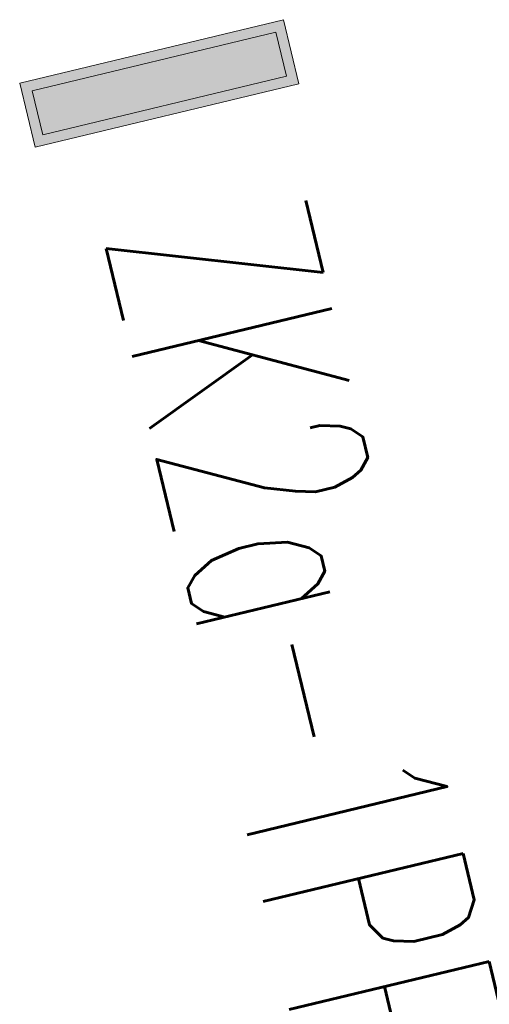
# Model space of a CAD drawing. Header units: metres. Extents: x 6567444 to 13135881, y 5574237 to 11149086.
# Tile 191 of 191: x 13135878.63 to 13135880.92, y 11148915.57 to 11148920.36. Entities that reach past the tile are written whole.
import ezdxf
from ezdxf.enums import TextEntityAlignment as Align

# ---------------------------------------------------------------- set-up
doc = ezdxf.new("R2010")
doc.units = ezdxf.units.M
doc.layers.add('SEL_atrybut_bloku1', color=7, linetype='Continuous')
doc.layers.add('SEL_atrybut_bloku2', color=9, linetype='Continuous')
doc.layers.add('SEL_zlacze_nN', color=1, linetype='SEL_eN', lineweight=20)
doc.styles.add('ARIAL', font='arial.ttf')
doc.styles.add('ROMANS', font='romans.shx', dxfattribs={"width": 0.9})
doc.linetypes.add('SEL_eN', pattern='A,5,["eN",ARIAL,S=1,R=0,X=1.8,Y=0.25],5', length=10)

# ---------------------------------------------------------------- blocks, each defined once
blk = doc.blocks.new('*U52698')
blk.add_hatch(color=256).paths.add_polyline_path([(0.66, 0.32), (-0.66, 0.32), (-0.66, 0), (0.66, 0)])
for points in [[(-0.66, 0.32), (0.66, 0.32), (0.66, 0), (-0.66, 0)], [(-0.61, 0.27), (0.61, 0.27), (0.61, 0.05), (-0.61, 0.05)]]:
    blk.add_lwpolyline(points, close=True)
at = {"layer": 'SEL_atrybut_bloku1', "style": 'ROMANS', "width": 0.6, "flags": 8}
blk.add_attdef('TYP', text='', height=1, dxfattribs=at).set_placement((0, 0.45), align=Align.CENTER)
at = {"layer": 'SEL_atrybut_bloku2', "style": 'ROMANS', "width": 0.6, "flags": 8}
for tag, p in [('OPIS1', (0, -0.95)), ('OPIS2', (0, -1.95))]:
    blk.add_attdef(tag, text='', height=0.75, dxfattribs=at).set_placement(p, align=Align.CENTER)
blk = doc.blocks.new('PT-IE-001 PZT - instal. elektr XREFF')
at = {"layer": 'SEL_zlacze_nN'}
ref = blk.add_blockref('*U52698', (13135879.2731, 11148920.2022), dxfattribs=dict(at, rotation=193.5449685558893))
ref.add_attrib('TYP', 'ZK2a-1PP', dxfattribs={"layer": 'SEL_atrybut_bloku1', "height": 1, "rotation": 283.545, "style": 'ROMANS', "width": 0.6}).set_placement((13135879.5393, 11148917.2189), align=Align.CENTER)

msp = doc.modelspace()

# ---------------------------------------------------------------- block references
msp.add_blockref('PT-IE-001 PZT - instal. elektr XREFF', (0, 0))

doc.saveas('drawing.dxf')
